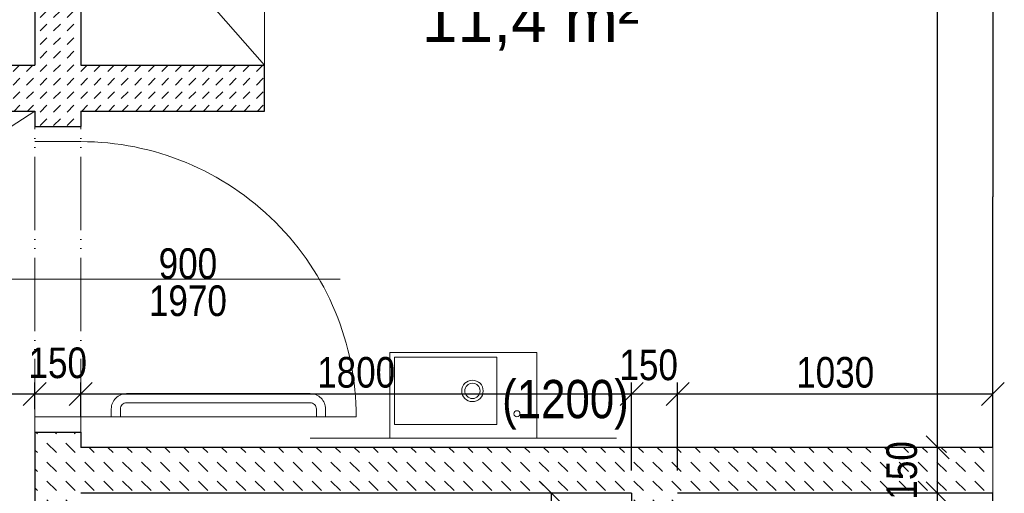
# Model space of a CAD drawing. Header units: millimetres. Extents: x -300958 to -108039, y 30118 to 292543.
# Tile 136 of 256: x -227932 to -224715, y 150030 to 151579. Entities that reach past the tile are written whole.
import ezdxf
from ezdxf.enums import TextEntityAlignment as Align

# ---------------------------------------------------------------- set-up
doc = ezdxf.new("R2010")
doc.units = ezdxf.units.MM
doc.header["$MEASUREMENT"] = 0
doc.linetypes.add('ACAD_ISO05W100', pattern=[33, 24, -3, 0, -3, 0, -3])
doc.layers.get('0').update_dxf_attribs({"lineweight": 13})
doc.layers.get('Defpoints').update_dxf_attribs({"color": 3, "lineweight": 13})
for name, color, linetype, lineweight in [('dims', 7, 'Continuous', 9), ('dvere', 7, 'Continuous', 9), ('Materiály', 1, 'Continuous', 13), ('navrh', 1, 'Continuous', 9), ('obklad', 8, 'Continuous', 5), ('popis', 7, 'Continuous', 9), ('rost', 6, 'Continuous', 0), ('tenka', 7, 'Continuous', 13), ('walls', 7, 'Continuous', 13), ('zarizovaky', 5, 'Continuous', 9), ('zařizovací předměty', 7, 'Continuous', 9)]:
    doc.layers.add(name, color=color, linetype=linetype, lineweight=lineweight)
doc.styles.add('GENERATED_STYLE_8', font='arial.ttf')
doc.styles.add('STYLE-0', font='ARIALN.TTF')
doc.dimstyles.new('arch', dxfattribs={"dimscale": 50, "dimtxt": 2.5, "dimasz": 2.5, "dimexe": 1.25, "dimexo": 0.9, "dimtad": 1, "dimdec": 0, "dimtxsty": 'STYLE-0', "dimblk": 'ARCHTICK', "dimcen": 2.5, "dimadec": 0, "dimazin": 0, "dimtfac": 1, "dimtdec": 0, "dimtmove": 2, "dimatfit": 3, "dimldrblk": 'ARCHTICK', "dimfxl": 0, "dimarcsym": 0})

# ---------------------------------------------------------------- blocks, each defined once
blk = doc.blocks.new('_ArchTick')
at = {"color": 0, "linetype": 'ByBlock', "flags": 128}
blk.add_lwpolyline([(-0.5, -0.5), (0.5, 0.5)], dxfattribs=at)
blk = doc.blocks.new('*D80')
at = {"layer": 'Defpoints', "color": 0, "linetype": 'Continuous'}
for p in [(-224933.1, 150030), (-224752.6, 150030), (-224752.6, 149370)]:
    blk.add_point(p, dxfattribs=at)
at = {"layer": 'dims', "color": 0, "linetype": 'Continuous', "lineweight": -2}
for p, q in [((-224827.6, 150030), (-224970.6, 150030)), ((-224933.1, 149370), (-224933.1, 150030)), ((-224827.6, 149370), (-224970.6, 149370))]:
    blk.add_line(p, q, dxfattribs=at)
at = {"layer": 'dims', "color": 0, "linetype": 'Continuous', "lineweight": -2, "xscale": 75, "yscale": 75, "zscale": 75}
for p, rotation in [((-224933.1, 150030), 90), ((-224933.1, 149370), 270)]:
    blk.add_blockref('_ArchTick', p, dxfattribs=dict(at, rotation=rotation))
at = {"layer": 'dims', "color": 0, "linetype": 'Continuous', "insert": (-225002.9, 149700), "char_height": 100, "attachment_point": 5, "rotation": 90, "style": 'STYLE-0'}
blk.add_mtext('660', dxfattribs=at)
blk = doc.blocks.new('*D94')
at = {"layer": 'Defpoints', "color": 0, "linetype": 'Continuous'}
for p in [(-224933.1, 150180), (-224752.6, 150180), (-224752.6, 150030)]:
    blk.add_point(p, dxfattribs=at)
at = {"layer": 'dims', "color": 0, "linetype": 'Continuous', "lineweight": -2}
for p, q in [((-224827.6, 150180), (-224970.6, 150180)), ((-224933.1, 150030), (-224933.1, 150180)), ((-224827.6, 150030), (-224970.6, 150030))]:
    blk.add_line(p, q, dxfattribs=at)
at = {"layer": 'dims', "color": 0, "linetype": 'Continuous', "lineweight": -2, "xscale": 75, "yscale": 75, "zscale": 75}
for p, rotation in [((-224933.1, 150180), 90), ((-224933.1, 150030), 270)]:
    blk.add_blockref('_ArchTick', p, dxfattribs=dict(at, rotation=rotation))
at = {"layer": 'dims', "color": 0, "linetype": 'Continuous', "insert": (-225049.7, 150105), "char_height": 100, "attachment_point": 5, "rotation": 90, "style": 'STYLE-0'}
blk.add_mtext('150', dxfattribs=at)
blk = doc.blocks.new('*D95')
at = {"layer": 'Defpoints', "color": 0, "linetype": 'Continuous'}
for p in [(-224936.5, 154320), (-224933.1, 154320), (-224752.6, 150180)]:
    blk.add_point(p, dxfattribs=at)
at = {"layer": 'dims', "color": 0, "linetype": 'Continuous', "lineweight": -2}
for p, q in [((-224933.1, 150180), (-224933.1, 154320)), ((-224861.5, 154320), (-224895.6, 154320)), ((-224827.6, 150180), (-224970.6, 150180))]:
    blk.add_line(p, q, dxfattribs=at)
at = {"layer": 'dims', "color": 0, "linetype": 'Continuous', "lineweight": -2, "xscale": 75, "yscale": 75, "zscale": 75}
for p, rotation in [((-224933.1, 154320), 90), ((-224933.1, 150180), 270)]:
    blk.add_blockref('_ArchTick', p, dxfattribs=dict(at, rotation=rotation))
at = {"layer": 'dims', "color": 0, "linetype": 'Continuous', "insert": (-225031.9, 152429.2), "char_height": 100, "attachment_point": 5, "rotation": 90, "style": 'STYLE-0'}
blk.add_mtext('4140', dxfattribs=at)
blk = doc.blocks.new('*D103')
at = {"layer": 'Defpoints', "color": 0, "linetype": 'Continuous'}
for p in [(-227882.6, 150355.2), (-229492.6, 150230), (-227882.6, 150230)]:
    blk.add_point(p, dxfattribs=at)
at = {"layer": 'dims', "color": 0, "linetype": 'Continuous', "lineweight": -2}
for p, q in [((-229492.6, 150305), (-229492.6, 150392.7)), ((-227882.6, 150305), (-227882.6, 150392.7)), ((-229492.6, 150355.2), (-227882.6, 150355.2))]:
    blk.add_line(p, q, dxfattribs=at)
at = {"layer": 'dims', "color": 0, "linetype": 'Continuous', "lineweight": -2, "xscale": 75, "yscale": 75, "zscale": 75, "rotation": 180}
blk.add_blockref('_ArchTick', (-229492.6, 150355.2), dxfattribs=at)
at = {"layer": 'dims', "color": 0, "linetype": 'Continuous', "lineweight": -2, "xscale": 75, "yscale": 75, "zscale": 75}
blk.add_blockref('_ArchTick', (-227882.6, 150355.2), dxfattribs=at)
at = {"layer": 'dims', "color": 0, "linetype": 'Continuous', "insert": (-228687.6, 150425), "char_height": 100, "attachment_point": 5, "style": 'STYLE-0'}
blk.add_mtext('1610', dxfattribs=at)
blk = doc.blocks.new('*D104')
at = {"layer": 'Defpoints', "color": 0, "linetype": 'Continuous'}
for p in [(-227732.6, 150355.2), (-227882.6, 150230), (-227732.6, 150205)]:
    blk.add_point(p, dxfattribs=at)
at = {"layer": 'dims', "color": 0, "linetype": 'Continuous', "lineweight": -2}
for p, q in [((-227882.6, 150305), (-227882.6, 150392.7)), ((-227732.6, 150280), (-227732.6, 150392.7)), ((-227882.6, 150355.2), (-227732.6, 150355.2))]:
    blk.add_line(p, q, dxfattribs=at)
at = {"layer": 'dims', "color": 0, "linetype": 'Continuous', "lineweight": -2, "xscale": 75, "yscale": 75, "zscale": 75, "rotation": 180}
blk.add_blockref('_ArchTick', (-227882.6, 150355.2), dxfattribs=at)
at = {"layer": 'dims', "color": 0, "linetype": 'Continuous', "lineweight": -2, "xscale": 75, "yscale": 75, "zscale": 75}
blk.add_blockref('_ArchTick', (-227732.6, 150355.2), dxfattribs=at)
at = {"layer": 'dims', "color": 0, "linetype": 'Continuous', "insert": (-227807.6, 150456.1), "char_height": 100, "attachment_point": 5, "style": 'STYLE-0'}
blk.add_mtext('150', dxfattribs=at)
blk = doc.blocks.new('*D105')
at = {"layer": 'Defpoints', "color": 0, "linetype": 'Continuous'}
for p in [(-225932.6, 150355.2), (-227732.6, 150205), (-225932.6, 150030)]:
    blk.add_point(p, dxfattribs=at)
at = {"layer": 'dims', "color": 0, "linetype": 'Continuous', "lineweight": -2}
for p, q in [((-227732.6, 150280), (-227732.6, 150392.7)), ((-225932.6, 150105), (-225932.6, 150392.7)), ((-227732.6, 150355.2), (-225932.6, 150355.2))]:
    blk.add_line(p, q, dxfattribs=at)
at = {"layer": 'dims', "color": 0, "linetype": 'Continuous', "lineweight": -2, "xscale": 75, "yscale": 75, "zscale": 75, "rotation": 180}
blk.add_blockref('_ArchTick', (-227732.6, 150355.2), dxfattribs=at)
at = {"layer": 'dims', "color": 0, "linetype": 'Continuous', "lineweight": -2, "xscale": 75, "yscale": 75, "zscale": 75}
blk.add_blockref('_ArchTick', (-225932.6, 150355.2), dxfattribs=at)
at = {"layer": 'dims', "color": 0, "linetype": 'Continuous', "insert": (-226832.6, 150425), "char_height": 100, "attachment_point": 5, "style": 'STYLE-0'}
blk.add_mtext('1800', dxfattribs=at)
blk = doc.blocks.new('*D106')
at = {"layer": 'Defpoints', "color": 0, "linetype": 'Continuous'}
for p in [(-225782.6, 150355.2), (-225932.6, 150030), (-225782.6, 150030)]:
    blk.add_point(p, dxfattribs=at)
at = {"layer": 'dims', "color": 0, "linetype": 'Continuous', "lineweight": -2}
for p, q in [((-225932.6, 150105), (-225932.6, 150392.7)), ((-225782.6, 150105), (-225782.6, 150392.7)), ((-225932.6, 150355.2), (-225782.6, 150355.2))]:
    blk.add_line(p, q, dxfattribs=at)
at = {"layer": 'dims', "color": 0, "linetype": 'Continuous', "lineweight": -2, "xscale": 75, "yscale": 75, "zscale": 75, "rotation": 180}
blk.add_blockref('_ArchTick', (-225932.6, 150355.2), dxfattribs=at)
at = {"layer": 'dims', "color": 0, "linetype": 'Continuous', "lineweight": -2, "xscale": 75, "yscale": 75, "zscale": 75}
blk.add_blockref('_ArchTick', (-225782.6, 150355.2), dxfattribs=at)
at = {"layer": 'dims', "color": 0, "linetype": 'Continuous', "insert": (-225876.9, 150449.4), "char_height": 100, "attachment_point": 5, "style": 'STYLE-0'}
blk.add_mtext('150', dxfattribs=at)
blk = doc.blocks.new('*D107')
at = {"layer": 'Defpoints', "color": 0, "linetype": 'Continuous'}
for p in [(-224752.6, 150355.2), (-224752.6, 150180), (-225782.6, 150030)]:
    blk.add_point(p, dxfattribs=at)
at = {"layer": 'dims', "color": 0, "linetype": 'Continuous', "lineweight": -2}
for p, q in [((-225782.6, 150105), (-225782.6, 150392.7)), ((-224752.6, 150255), (-224752.6, 150392.7)), ((-225782.6, 150355.2), (-224752.6, 150355.2))]:
    blk.add_line(p, q, dxfattribs=at)
at = {"layer": 'dims', "color": 0, "linetype": 'Continuous', "lineweight": -2, "xscale": 75, "yscale": 75, "zscale": 75, "rotation": 180}
blk.add_blockref('_ArchTick', (-225782.6, 150355.2), dxfattribs=at)
at = {"layer": 'dims', "color": 0, "linetype": 'Continuous', "lineweight": -2, "xscale": 75, "yscale": 75, "zscale": 75}
blk.add_blockref('_ArchTick', (-224752.6, 150355.2), dxfattribs=at)
at = {"layer": 'dims', "color": 0, "linetype": 'Continuous', "insert": (-225267.6, 150425), "char_height": 100, "attachment_point": 5, "style": 'STYLE-0'}
blk.add_mtext('1030', dxfattribs=at)
blk = doc.blocks.new('*D1845')
at = {"layer": 'Defpoints', "color": 0, "linetype": 'Continuous'}
for p in [(-226193.9, 150030), (-226013.4, 150030), (-226193.9, 148190)]:
    blk.add_point(p, dxfattribs=at)
at = {"layer": 'dims', "color": 0, "linetype": 'Continuous', "lineweight": -2}
for p, q in [((-226088.4, 150030), (-226231.4, 150030)), ((-226193.9, 148190), (-226193.9, 150030)), ((-226268.9, 148190), (-226231.4, 148190))]:
    blk.add_line(p, q, dxfattribs=at)
at = {"layer": 'dims', "color": 0, "linetype": 'Continuous', "lineweight": -2, "xscale": 75, "yscale": 75, "zscale": 75}
for p, rotation in [((-226193.9, 150030), 90), ((-226193.9, 148190), 270)]:
    blk.add_blockref('_ArchTick', p, dxfattribs=dict(at, rotation=rotation))
at = {"layer": 'dims', "color": 0, "linetype": 'Continuous', "insert": (-226267.5, 148815.6), "char_height": 100, "attachment_point": 5, "rotation": 90, "style": 'STYLE-0'}
blk.add_mtext('1840', dxfattribs=at)

msp = doc.modelspace()

# ---------------------------------------------------------------- hatches: boundary and pattern name
at = {"layer": 'Materiály', "linetype": 'Continuous'}
h = msp.add_hatch(dxfattribs=at)
h.set_pattern_fill('DASH', color=256, scale=250, angle=45, style=0)
h.paths.add_polyline_path([(-227282.6, 152950), (-227882.6, 152950), (-227882.6, 151430), (-228442.6, 151430), (-228442.6, 151280), (-228392.6, 151280), (-227882.6, 151280), (-227882.6, 151230), (-227732.6, 151230), (-227732.6, 151280), (-227132.6, 151280), (-227132.6, 151430), (-227732.6, 151430), (-227732.6, 152800), (-227132.6, 152800), (-227132.6, 154320), (-227282.6, 154320)])
h = msp.add_hatch(dxfattribs=at)
h.set_pattern_fill('DASH', color=256, scale=350, angle=135, style=0)
h.paths.add_polyline_path([(-226152.6, 150180), (-227732.6, 150180), (-227732.6, 150230), (-227882.6, 150230), (-227882.6, 150180), (-227882.6, 149980), (-227732.6, 149980), (-227732.6, 150030), (-225932.6, 150030), (-225932.6, 148190), (-225782.6, 148190), (-225782.6, 150030), (-224752.6, 150030), (-224752.6, 150180), (-225652.6, 150180)])
h.paths.add_polyline_path([(-225125.8, 149993.4), (-225125.8, 150216.6), (-224973.7, 150216.6), (-224973.7, 149993.4)], flags=25)

# ---------------------------------------------------------------- linework, layer by layer
at = {"layer": 'dvere', "linetype": 'ACAD_ISO05W100', "ltscale": 10}
for p, q in [((-227882.6, 150230), (-227882.6, 151230)), ((-227732.6, 150230), (-227732.6, 151230))]:
    msp.add_line(p, q, dxfattribs=at)
at = {"layer": 'dvere', "linetype": 'Continuous'}
for p, q in [((-227732.6, 151180), (-227882.6, 151180)), ((-226884.7, 150730), (-228072, 150730)), ((-227732.6, 150280), (-227882.6, 150280))]:
    msp.add_line(p, q, dxfattribs=at)
at = {"layer": 'dvere', "linetype": 'Continuous', "flags": 128}
msp.add_lwpolyline([(-227732.6, 150280), (-226832.6, 150280), (-227732.6, 150280), (-226832.6, 150280, 0.414214), (-227732.6, 151180)], format="xyb", dxfattribs=at)
at = {"layer": 'navrh', "linetype": 'Continuous', "lineweight": 30}
for p, q in [((-227882.6, 152950), (-227882.6, 151430)), ((-227732.6, 152800), (-227732.6, 151430)), ((-228442.6, 151430), (-227882.6, 151430)), ((-227732.6, 151430), (-227132.6, 151430)), ((-227132.6, 151280), (-227132.6, 151430)), ((-228442.6, 151280), (-227882.6, 151280)), ((-227882.6, 151280), (-227882.6, 151230)), ((-227732.6, 151280), (-227732.6, 151230)), ((-227732.6, 151280), (-227132.6, 151280)), ((-227882.6, 151230), (-227732.6, 151230)), ((-227882.6, 150230), (-227732.6, 150230)), ((-227882.6, 150230), (-227882.6, 150180)), ((-227732.6, 150230), (-227732.6, 150180)), ((-227882.6, 150180), (-227882.6, 149980)), ((-224752.6, 150180), (-227732.6, 150180)), ((-225932.6, 150030), (-227732.6, 150030)), ((-225932.6, 150030), (-225932.6, 148190)), ((-224752.6, 150030), (-225782.6, 150030))]:
    msp.add_line(p, q, dxfattribs=at)
at = {"layer": 'obklad', "linetype": 'Continuous', "lineweight": 0}
msp.add_line((-226982.6, 150210), (-225982.6, 150210), dxfattribs=at)
at = {"layer": 'rost', "linetype": 'ACAD_ISO05W100', "lineweight": 0, "ltscale": 8}
msp.add_line((-232632.6, 148190), (-227882.6, 151280), dxfattribs=at)
at = {"layer": 'tenka', "linetype": 'Continuous'}
msp.add_line((-224752.6, 150030), (-224752.6, 150180), dxfattribs=at)
at = {"layer": 'walls', "linetype": 'Continuous', "lineweight": 30}
for p, q in [((-224752.6, 152330), (-224752.6, 151000)), ((-224752.6, 150180), (-224752.6, 151000)), ((-224752.6, 149370), (-224752.6, 150030))]:
    msp.add_line(p, q, dxfattribs=at)
at = {"layer": 'zarizovaky', "linetype": 'Continuous', "flags": 128}
msp.add_lwpolyline([(-227132.6, 152800), (-227732.6, 152800), (-227732.6, 151430), (-227132.6, 151430), (-227732.6, 152115), (-227132.6, 152800), (-227132.6, 151430)], dxfattribs=at)
at = {"layer": 'zarizovaky', "linetype": 'Continuous', "lineweight": 0, "flags": 128}
for points in [[(-226932.6, 150280.9), (-226932.6, 150305.9, 0.414214), (-226982.6, 150355.9), (-227582.6, 150355.9, 0.414214), (-227632.6, 150305.9), (-227632.6, 150280), (-227632.6, 150280)], [(-226962.6, 150280.9), (-226962.6, 150305.9, 0.414214), (-226982.6, 150325.9), (-227582.6, 150325.9, 0.414214), (-227602.6, 150305.9), (-227602.6, 150280)]]:
    msp.add_lwpolyline(points, format="xyb", dxfattribs=at)
at = {"layer": 'zařizovací předměty', "linetype": 'Continuous', "lineweight": 0, "flags": 128}
msp.add_lwpolyline([(-226722.6, 150210), (-226722.6, 150490), (-226242.6, 150490), (-226242.6, 150210), (-226722.6, 150210)], dxfattribs=at)
msp.add_lwpolyline([(-226707.6, 150255), (-226707.6, 150475), (-226372.6, 150475), (-226372.6, 150255)], close=True, dxfattribs=at)
at = {"layer": 'zařizovací předměty', "linetype": 'Continuous', "lineweight": 0}
for centre, radius in [((-226452.6, 150365), 35), ((-226452.6, 150365), 25), ((-226307.6, 150290), 10)]:
    msp.add_circle(centre, radius, dxfattribs=at)

# ---------------------------------------------------------------- texts
at = {"layer": 'dvere', "linetype": 'Continuous', "insert": (-227382.3, 150719.8), "char_height": 100, "attachment_point": 5, "line_spacing_factor": 0.72871, "style": 'STYLE-0'}
msp.add_mtext('900\\P1970', dxfattribs=at)
at = {"layer": 'obklad', "linetype": 'Continuous', "lineweight": 0, "style": 'STYLE-0'}
msp.add_text('(1200)', height=125, dxfattribs=at).set_placement((-226355.8, 150338.2), align=Align.MIDDLE_LEFT)
at = {"layer": 'popis', "linetype": 'Continuous', "lineweight": 0, "insert": (-226617.9, 151905.8), "char_height": 150, "width": 1303.837, "attachment_point": 1, "style": 'GENERATED_STYLE_8'}
msp.add_mtext('POKOJ 2\\P11,4 m²', dxfattribs=at)

# ---------------------------------------------------------------- dimensions: what is measured, and where the dimension line sits
at = {"layer": 'dims', "linetype": 'Continuous'}
for base, p1, p2, picture, middle in [((-224933.1, 154320), (-224752.6, 150180), (-224936.5, 154320), '*D95', (-225031.9, 152429.2)), ((-226193.9, 150030), (-226193.9, 148190), (-226013.4, 150030), '*D1845', (-226267.5, 148815.6))]:
    dim = msp.add_linear_dim(base=base, p1=p1, p2=p2, angle=90, dimstyle='arch', override={"dimtxt": 2, "dimasz": 1.5, "dimexe": 0.75, "dimexo": 1.5, "dimgap": 0.375, "dimcen": 0.05}, dxfattribs=at)
    dim.commit()
    dim.dimension.update_dxf_attribs({"geometry": picture, "text_midpoint": middle, "dimtype": 160})
for base, p1, p2, picture, middle in [((-227732.6, 150355.2), (-227882.6, 150230), (-227732.6, 150205), '*D104', (-227807.6, 150456.1)), ((-225782.6, 150355.2), (-225932.6, 150030), (-225782.6, 150030), '*D106', (-225876.9, 150449.4))]:
    dim = msp.add_linear_dim(base=base, p1=p1, p2=p2, dimstyle='arch', override={"dimtxt": 2, "dimasz": 1.5, "dimexe": 0.75, "dimexo": 1.5, "dimgap": 0.375, "dimcen": 0.001}, dxfattribs=at)
    dim.commit()
    dim.dimension.update_dxf_attribs({"geometry": picture, "text_midpoint": middle, "dimtype": 160})
for base, p1, p2, picture, middle in [((-227882.6, 150355.2), (-229492.6, 150230), (-227882.6, 150230), '*D103', (-228687.6, 150425)), ((-225932.6, 150355.2), (-227732.6, 150205), (-225932.6, 150030), '*D105', (-226832.6, 150425)), ((-224752.6, 150355.2), (-225782.6, 150030), (-224752.6, 150180), '*D107', (-225267.6, 150425))]:
    dim = msp.add_linear_dim(base=base, p1=p1, p2=p2, dimstyle='arch', override={"dimtxt": 2, "dimasz": 1.5, "dimexe": 0.75, "dimexo": 1.5, "dimgap": 0.375, "dimcen": 0.001}, dxfattribs=at)
    dim.commit()
    dim.dimension.update_dxf_attribs({"geometry": picture, "text_midpoint": middle})
for base, p1, p2, picture, middle in [((-224933.1, 150180), (-224752.6, 150030), (-224752.6, 150180), '*D94', (-225049.7, 150105)), ((-224933.1, 150030), (-224752.6, 149370), (-224752.6, 150030), '*D80', (-225002.9, 149700))]:
    dim = msp.add_linear_dim(base=base, p1=p1, p2=p2, angle=90, dimstyle='arch', override={"dimtxt": 2, "dimasz": 1.5, "dimexe": 0.75, "dimexo": 1.5, "dimgap": 0.375, "dimcen": 0.05}, dxfattribs=at)
    dim.commit()
    dim.dimension.update_dxf_attribs({"geometry": picture, "text_midpoint": middle})

doc.saveas('drawing.dxf')
